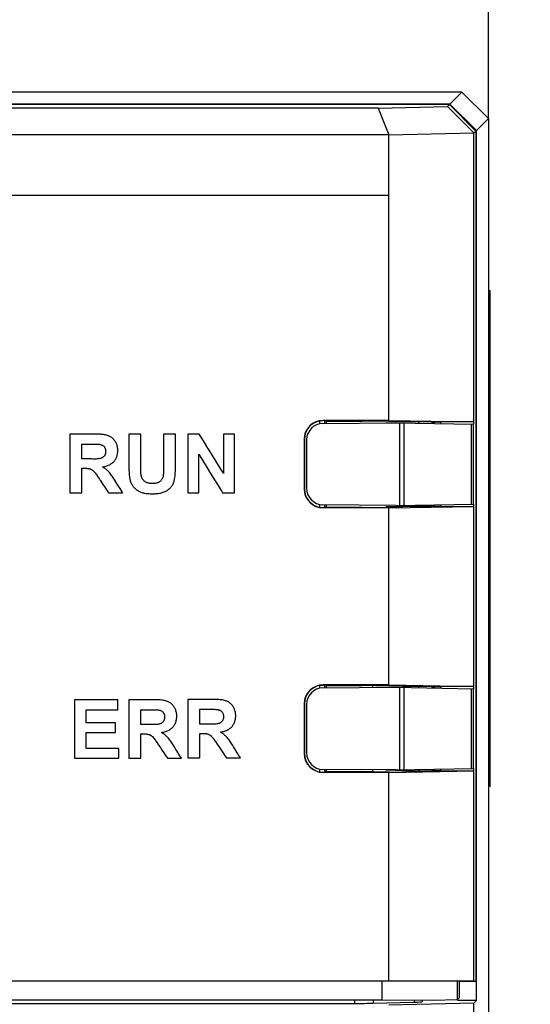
# Model space of a CAD drawing. Header units: millimetres. Extents: x 1898 to 2650, y -151 to 500.
# Tile 22 of 29: x 2263 to 2278, y 129 to 158. Entities that reach past the tile are written whole.
import ezdxf

# ---------------------------------------------------------------- set-up
doc = ezdxf.new("R2010")
doc.units = ezdxf.units.MM
doc.header["$LTSCALE"] = 23.1
doc.header["$PDMODE"] = 3
doc.header["$PDSIZE"] = 0.31
doc.layers.get('0').update_dxf_attribs({"linetype": 'CONTINUOUS'})
doc.layers.get('Defpoints').update_dxf_attribs({"linetype": 'CONTINUOUS'})
doc.styles.get("Standard").update_dxf_attribs({"font": 'arial.ttf'})
doc.dimstyles.new('DIMSTYLE_2$0', dxfattribs={"dimtxt": 2.5, "dimasz": 3, "dimexe": 0.18, "dimexo": 0.0625, "dimgap": 0.09, "dimtad": 1, "dimdec": 0, "dimdsep": 46, "dimtxsty": 'Standard', "dimblk": '_FILLED', "dimcen": 0.09, "dimadec": 0, "dimazin": 0, "dimtp": 0.01, "dimtm": 0.01, "dimtfac": 1, "dimtdec": 0, "dimtofl": 0, "dimtmove": 0, "dimatfit": 3, "dimldrblk": '_FILLED', "dimfxl": 0, "dimtolj": 1, "dimarcsym": 0})

# ---------------------------------------------------------------- blocks, each defined once
blk = doc.blocks.new('_FILLED')
at = {"color": 0, "linetype": 'ByBlock'}
blk.add_solid([(0, 0), (-1, 0.2), (-1, -0.2)], dxfattribs=at)
blk = doc.blocks.new('*D7')
at = {"color": 0, "linetype": 'Continuous', "lineweight": -2}
for p, q in [((2272.691, 168.79), (2306.055, 168.79)), ((2303.555, 163.79), (2303.555, -21.21)), ((2256.377, -26.21), (2306.055, -26.21))]:
    blk.add_line(p, q, dxfattribs=at)
at = {"layer": 'Defpoints', "color": 0, "linetype": 'Continuous'}
for p in [(2271.691, 168.79), (2255.377, -26.21), (2303.555, -26.21)]:
    blk.add_point(p, dxfattribs=at)
at = {"color": 0, "linetype": 'Continuous', "lineweight": -2, "xscale": 5, "yscale": 5, "zscale": 5}
for p, rotation in [((2303.555, 168.79), 90), ((2303.555, -26.21), 270)]:
    blk.add_blockref('_FILLED', p, dxfattribs=dict(at, rotation=rotation))
at = {"color": 0, "linetype": 'Continuous', "insert": (2297.388, 71.29), "char_height": 7.5, "attachment_point": 5, "rotation": 90}
blk.add_mtext('\\A1;195(7.68)', dxfattribs=at)

msp = doc.modelspace()

# ---------------------------------------------------------------- linework, layer by layer
for p, q in [((2276.691, 155.49), (2276.691, 163.79)), ((2275.892, 156.29), (2235.491, 156.29)), ((2275.528, 155.926), (2275.892, 156.29)), ((2275.892, 156.29), (2276.691, 155.49)), ((2275.528, 155.926), (2235.855, 155.926)), ((2275.512, 155.911), (2235.871, 155.911)), ((2273.356, 155.8), (2238.027, 155.8)), ((2273.356, 155.8), (2275.455, 155.854)), ((2273.356, 155.8), (2273.681, 154.994)), ((2275.455, 155.854), (2275.512, 155.911)), ((2276.246, 155.06), (2275.455, 155.854)), ((2275.512, 155.911), (2276.312, 155.111)), ((2275.528, 155.926), (2276.327, 155.127)), ((2276.327, 155.127), (2276.691, 155.49)), ((2276.327, 128.824), (2276.327, 155.127)), ((2273.681, 155), (2237.702, 155)), ((2273.681, 154.994), (2237.702, 154.994)), ((2273.681, 154.994), (2276.246, 155.06)), ((2273.681, 146.363), (2273.681, 155)), ((2273.681, 153.176), (2273.681, 154.994)), ((2276.246, 155.045), (2276.312, 155.111)), ((2276.246, 146.249), (2276.246, 155.045)), ((2276.312, 155.111), (2276.312, 129.408)), ((2237.702, 153.176), (2273.681, 153.176)), ((2276.691, 150.29), (2276.741, 150.29)), ((2276.741, 135.29), (2276.741, 150.29)), ((2271.597, 146.347), (2271.691, 146.354)), ((2271.597, 146.262), (2271.597, 146.347)), ((2271.687, 146.271), (2273.891, 146.29)), ((2271.691, 146.354), (2271.691, 146.363)), ((2273.681, 146.363), (2271.691, 146.363)), ((2271.746, 146.271), (2271.746, 146.352)), ((2271.783, 146.34), (2271.746, 146.352)), ((2271.783, 146.34), (2271.783, 146.272)), ((2271.783, 146.34), (2272.858, 146.34)), ((2272.858, 146.34), (2273.584, 146.353)), ((2273.584, 146.328), (2274.097, 146.319)), ((2273.681, 146.363), (2276.246, 146.319)), ((2273.891, 146.29), (2276.226, 146.249)), ((2274.005, 146.288), (2274.005, 143.792)), ((2275.046, 146.319), (2274.097, 146.319)), ((2274.134, 146.286), (2274.134, 143.794)), ((2274.576, 146.319), (2274.576, 146.278)), ((2274.976, 146.319), (2274.976, 146.271)), ((2275.027, 146.27), (2275.027, 146.319)), ((2275.051, 146.316), (2275.046, 146.319)), ((2275.051, 146.316), (2275.246, 146.319)), ((2275.051, 146.316), (2275.051, 146.27)), ((2275.246, 146.319), (2275.246, 146.267)), ((2276.246, 146.319), (2275.246, 146.319)), ((2276.166, 146.251), (2276.166, 143.83)), ((2276.226, 146.249), (2276.226, 143.831)), ((2264.034, 145.944), (2264.034, 144.175)), ((2264.828, 145.944), (2264.034, 145.944)), ((2264.87, 145.943), (2264.828, 145.944)), ((2264.912, 145.942), (2264.87, 145.943)), ((2264.954, 145.941), (2264.912, 145.942)), ((2264.975, 145.939), (2264.954, 145.941)), ((2265.014, 145.936), (2264.975, 145.939)), ((2265.05, 145.932), (2265.014, 145.936)), ((2265.083, 145.926), (2265.05, 145.932)), ((2265.114, 145.92), (2265.083, 145.926)), ((2265.144, 145.913), (2265.114, 145.92)), ((2265.172, 145.905), (2265.144, 145.913)), ((2265.198, 145.896), (2265.172, 145.905)), ((2265.219, 145.887), (2265.198, 145.896)), ((2265.818, 145.944), (2265.818, 144.999)), ((2266.176, 145.944), (2265.818, 145.944)), ((2266.176, 144.985), (2266.176, 145.944)), ((2266.865, 145.944), (2266.865, 144.905)), ((2267.223, 145.944), (2266.865, 145.944)), ((2267.223, 145.04), (2267.223, 145.944)), ((2267.601, 145.944), (2267.601, 144.175)), ((2267.947, 145.944), (2267.601, 145.944)), ((2268.023, 145.82), (2267.947, 145.944)), ((2268.675, 145.944), (2268.675, 144.759)), ((2269.006, 145.944), (2268.675, 145.944)), ((2269.006, 144.175), (2269.006, 145.944)), ((2264.392, 145.195), (2264.392, 145.645)), ((2264.392, 145.645), (2264.663, 145.645)), ((2264.663, 145.645), (2264.697, 145.645)), ((2264.697, 145.645), (2264.749, 145.646)), ((2264.749, 145.646), (2264.775, 145.646)), ((2264.775, 145.646), (2264.802, 145.646)), ((2264.802, 145.646), (2264.828, 145.646)), ((2264.828, 145.646), (2264.854, 145.645)), ((2264.854, 145.645), (2264.88, 145.644)), ((2264.88, 145.644), (2264.906, 145.642)), ((2264.906, 145.642), (2264.932, 145.639)), ((2264.932, 145.639), (2264.947, 145.636)), ((2264.947, 145.636), (2264.962, 145.632)), ((2264.962, 145.632), (2264.977, 145.627)), ((2264.977, 145.627), (2264.991, 145.622)), ((2264.991, 145.622), (2265.005, 145.615)), ((2265.005, 145.615), (2265.019, 145.608)), ((2265.019, 145.608), (2265.032, 145.599)), ((2265.032, 145.599), (2265.044, 145.59)), ((2265.239, 145.878), (2265.219, 145.887)), ((2265.26, 145.867), (2265.239, 145.878)), ((2265.28, 145.854), (2265.26, 145.867)), ((2265.299, 145.84), (2265.28, 145.854)), ((2265.318, 145.825), (2265.299, 145.84)), ((2265.337, 145.808), (2265.318, 145.825)), ((2265.354, 145.791), (2265.337, 145.808)), ((2265.36, 145.784), (2265.354, 145.791)), ((2265.376, 145.766), (2265.36, 145.784)), ((2265.391, 145.746), (2265.376, 145.766)), ((2265.404, 145.727), (2265.391, 145.746)), ((2265.417, 145.705), (2265.404, 145.727)), ((2265.428, 145.683), (2265.417, 145.705)), ((2265.439, 145.66), (2265.428, 145.683)), ((2265.449, 145.635), (2265.439, 145.66)), ((2265.457, 145.61), (2265.449, 145.635)), ((2265.465, 145.583), (2265.457, 145.61)), ((2268.105, 145.688), (2268.023, 145.82)), ((2268.204, 145.526), (2268.105, 145.688)), ((2271.119, 145.79), (2271.119, 144.29)), ((2271.119, 145.79), (2271.127, 145.79)), ((2271.127, 145.79), (2271.127, 144.29)), ((2271.191, 145.771), (2271.191, 144.309)), ((2265.044, 145.59), (2265.056, 145.58)), ((2265.056, 145.58), (2265.066, 145.569)), ((2265.066, 145.569), (2265.075, 145.557)), ((2265.075, 145.557), (2265.083, 145.544)), ((2265.085, 145.304), (2265.077, 145.292)), ((2265.083, 145.544), (2265.091, 145.531)), ((2265.091, 145.316), (2265.085, 145.304)), ((2265.091, 145.531), (2265.097, 145.517)), ((2265.097, 145.329), (2265.091, 145.316)), ((2265.097, 145.517), (2265.102, 145.502)), ((2265.101, 145.342), (2265.097, 145.329)), ((2265.105, 145.355), (2265.101, 145.342)), ((2265.102, 145.502), (2265.106, 145.487)), ((2265.108, 145.369), (2265.105, 145.355)), ((2265.106, 145.487), (2265.109, 145.471)), ((2265.111, 145.383), (2265.108, 145.369)), ((2265.109, 145.471), (2265.112, 145.456)), ((2265.112, 145.397), (2265.111, 145.383)), ((2265.112, 145.456), (2265.113, 145.44)), ((2265.113, 145.411), (2265.112, 145.397)), ((2265.113, 145.44), (2265.113, 145.425)), ((2265.113, 145.425), (2265.113, 145.411)), ((2265.458, 145.291), (2265.466, 145.318)), ((2265.471, 145.557), (2265.465, 145.583)), ((2265.466, 145.318), (2265.471, 145.345)), ((2265.475, 145.529), (2265.471, 145.557)), ((2265.471, 145.345), (2265.476, 145.372)), ((2265.479, 145.502), (2265.475, 145.529)), ((2265.476, 145.372), (2265.479, 145.399)), ((2265.481, 145.475), (2265.479, 145.502)), ((2265.479, 145.399), (2265.481, 145.421)), ((2265.481, 145.448), (2265.481, 145.475)), ((2265.481, 145.421), (2265.481, 145.448)), ((2267.932, 144.175), (2267.932, 145.338)), ((2267.932, 145.338), (2268.184, 144.929)), ((2268.311, 145.351), (2268.204, 145.526)), ((2268.6, 144.882), (2268.311, 145.351)), ((2264.657, 145.195), (2264.392, 145.195)), ((2264.689, 145.195), (2264.657, 145.195)), ((2264.721, 145.194), (2264.689, 145.195)), ((2264.754, 145.194), (2264.721, 145.194)), ((2264.787, 145.193), (2264.754, 145.194)), ((2264.819, 145.193), (2264.787, 145.193)), ((2264.823, 145.194), (2264.819, 145.193)), ((2264.854, 145.195), (2264.823, 145.194)), ((2264.883, 145.197), (2264.854, 145.195)), ((2264.909, 145.201), (2264.883, 145.197)), ((2264.933, 145.205), (2264.909, 145.201)), ((2264.956, 145.211), (2264.933, 145.205)), ((2264.977, 145.217), (2264.956, 145.211)), ((2264.989, 145.222), (2264.977, 145.217)), ((2265.001, 145.227), (2264.989, 145.222)), ((2265.012, 145.233), (2265.001, 145.227)), ((2265.023, 145.239), (2265.012, 145.233)), ((2265.033, 145.247), (2265.023, 145.239)), ((2265.043, 145.255), (2265.033, 145.247)), ((2265.053, 145.263), (2265.043, 145.255)), ((2265.062, 145.272), (2265.053, 145.263)), ((2265.07, 145.282), (2265.062, 145.272)), ((2265.077, 145.292), (2265.07, 145.282)), ((2265.175, 144.996), (2265.202, 145.007)), ((2265.202, 145.007), (2265.227, 145.018)), ((2265.227, 145.018), (2265.251, 145.031)), ((2265.251, 145.031), (2265.274, 145.044)), ((2265.274, 145.044), (2265.295, 145.058)), ((2265.295, 145.058), (2265.315, 145.072)), ((2265.315, 145.072), (2265.333, 145.087)), ((2265.333, 145.087), (2265.35, 145.103)), ((2265.35, 145.103), (2265.365, 145.119)), ((2265.365, 145.119), (2265.38, 145.136)), ((2265.38, 145.136), (2265.393, 145.155)), ((2265.393, 145.155), (2265.407, 145.175)), ((2265.407, 145.175), (2265.419, 145.196)), ((2265.419, 145.196), (2265.43, 145.218)), ((2265.43, 145.218), (2265.441, 145.242)), ((2265.441, 145.242), (2265.45, 145.266)), ((2265.45, 145.266), (2265.458, 145.291)), ((2265.818, 144.999), (2265.818, 144.935)), ((2267.223, 144.969), (2267.223, 145.04)), ((2264.392, 144.175), (2264.392, 144.914)), ((2264.392, 144.914), (2264.483, 144.914)), ((2264.483, 144.914), (2264.501, 144.914)), ((2264.501, 144.914), (2264.52, 144.913)), ((2264.52, 144.913), (2264.538, 144.913)), ((2264.538, 144.913), (2264.556, 144.911)), ((2264.556, 144.911), (2264.575, 144.91)), ((2264.575, 144.91), (2264.593, 144.907)), ((2264.593, 144.907), (2264.611, 144.904)), ((2264.611, 144.904), (2264.628, 144.899)), ((2264.628, 144.899), (2264.645, 144.894)), ((2264.645, 144.894), (2264.658, 144.889)), ((2264.658, 144.889), (2264.669, 144.884)), ((2264.669, 144.884), (2264.681, 144.878)), ((2264.681, 144.878), (2264.692, 144.871)), ((2264.692, 144.871), (2264.703, 144.864)), ((2264.703, 144.864), (2264.714, 144.856)), ((2264.714, 144.856), (2264.724, 144.848)), ((2264.724, 144.848), (2264.734, 144.839)), ((2264.734, 144.839), (2264.744, 144.83)), ((2264.744, 144.83), (2264.753, 144.821)), ((2264.753, 144.821), (2264.775, 144.797)), ((2264.775, 144.797), (2264.795, 144.773)), ((2264.795, 144.773), (2264.815, 144.747)), ((2264.815, 144.747), (2264.834, 144.722)), ((2264.834, 144.722), (2264.853, 144.695)), ((2265.016, 144.956), (2265.02, 144.956)), ((2265.037, 144.943), (2265.016, 144.956)), ((2265.02, 144.956), (2265.053, 144.962)), ((2265.058, 144.93), (2265.037, 144.943)), ((2265.053, 144.962), (2265.085, 144.969)), ((2265.078, 144.917), (2265.058, 144.93)), ((2265.098, 144.903), (2265.078, 144.917)), ((2265.085, 144.969), (2265.116, 144.977)), ((2265.117, 144.889), (2265.098, 144.903)), ((2265.116, 144.977), (2265.146, 144.986)), ((2265.136, 144.874), (2265.117, 144.889)), ((2265.154, 144.858), (2265.136, 144.874)), ((2265.146, 144.986), (2265.175, 144.996)), ((2265.173, 144.842), (2265.154, 144.858)), ((2265.19, 144.825), (2265.173, 144.842)), ((2265.206, 144.808), (2265.19, 144.825)), ((2265.229, 144.782), (2265.206, 144.808)), ((2265.252, 144.755), (2265.229, 144.782)), ((2265.273, 144.728), (2265.252, 144.755)), ((2265.294, 144.699), (2265.273, 144.728)), ((2265.818, 144.935), (2265.818, 144.89)), ((2265.818, 144.89), (2265.819, 144.845)), ((2265.819, 144.845), (2265.821, 144.8)), ((2265.821, 144.8), (2265.824, 144.754)), ((2265.824, 144.754), (2265.827, 144.709)), ((2265.827, 144.709), (2265.832, 144.666)), ((2266.175, 144.926), (2266.176, 144.956)), ((2266.175, 144.896), (2266.175, 144.926)), ((2266.175, 144.867), (2266.175, 144.896)), ((2266.175, 144.837), (2266.175, 144.867)), ((2266.176, 144.807), (2266.175, 144.837)), ((2266.176, 144.956), (2266.176, 144.985)), ((2266.178, 144.778), (2266.176, 144.807)), ((2266.18, 144.748), (2266.178, 144.778)), ((2266.184, 144.719), (2266.18, 144.748)), ((2266.189, 144.69), (2266.184, 144.719)), ((2266.857, 144.724), (2266.854, 144.694)), ((2266.86, 144.754), (2266.857, 144.724)), ((2266.862, 144.784), (2266.86, 144.754)), ((2266.863, 144.814), (2266.862, 144.784)), ((2266.864, 144.844), (2266.863, 144.814)), ((2266.865, 144.874), (2266.864, 144.844)), ((2266.865, 144.905), (2266.865, 144.874)), ((2267.212, 144.675), (2267.216, 144.717)), ((2267.216, 144.717), (2267.218, 144.742)), ((2267.218, 144.742), (2267.22, 144.787)), ((2267.22, 144.787), (2267.222, 144.833)), ((2267.222, 144.833), (2267.223, 144.878)), ((2267.223, 144.923), (2267.223, 144.969)), ((2267.223, 144.878), (2267.223, 144.923)), ((2268.184, 144.929), (2268.29, 144.757)), ((2268.29, 144.757), (2268.494, 144.426)), ((2268.655, 144.792), (2268.6, 144.882)), ((2268.675, 144.759), (2268.655, 144.792)), ((2264.853, 144.695), (2264.871, 144.669)), ((2264.871, 144.669), (2264.889, 144.642)), ((2264.889, 144.642), (2264.906, 144.615)), ((2264.906, 144.615), (2264.924, 144.588)), ((2264.924, 144.588), (2264.942, 144.561)), ((2264.942, 144.561), (2264.949, 144.551)), ((2264.949, 144.551), (2264.969, 144.521)), ((2264.969, 144.521), (2264.997, 144.478)), ((2264.997, 144.478), (2265.032, 144.426)), ((2265.032, 144.426), (2265.07, 144.368)), ((2265.314, 144.67), (2265.294, 144.699)), ((2265.333, 144.641), (2265.314, 144.67)), ((2265.353, 144.611), (2265.333, 144.641)), ((2265.371, 144.581), (2265.353, 144.611)), ((2265.39, 144.551), (2265.371, 144.581)), ((2265.408, 144.521), (2265.39, 144.551)), ((2265.415, 144.511), (2265.408, 144.521)), ((2265.485, 144.399), (2265.415, 144.511)), ((2265.832, 144.666), (2265.838, 144.626)), ((2265.838, 144.626), (2265.845, 144.587)), ((2265.845, 144.587), (2265.853, 144.55)), ((2265.853, 144.55), (2265.858, 144.529)), ((2265.858, 144.529), (2265.865, 144.508)), ((2265.865, 144.508), (2265.873, 144.487)), ((2265.873, 144.487), (2265.882, 144.467)), ((2265.882, 144.467), (2265.891, 144.447)), ((2265.891, 144.447), (2265.902, 144.427)), ((2265.902, 144.427), (2265.913, 144.408)), ((2265.913, 144.408), (2265.926, 144.39)), ((2266.194, 144.671), (2266.189, 144.69)), ((2266.2, 144.651), (2266.194, 144.671)), ((2266.207, 144.632), (2266.2, 144.651)), ((2266.216, 144.613), (2266.207, 144.632)), ((2266.22, 144.606), (2266.216, 144.613)), ((2266.231, 144.588), (2266.22, 144.606)), ((2266.243, 144.571), (2266.231, 144.588)), ((2266.255, 144.555), (2266.243, 144.571)), ((2266.268, 144.541), (2266.255, 144.555)), ((2266.282, 144.527), (2266.268, 144.541)), ((2266.297, 144.515), (2266.282, 144.527)), ((2266.311, 144.505), (2266.297, 144.515)), ((2266.328, 144.495), (2266.311, 144.505)), ((2266.345, 144.486), (2266.328, 144.495)), ((2266.364, 144.478), (2266.345, 144.486)), ((2266.384, 144.471), (2266.364, 144.478)), ((2266.405, 144.465), (2266.384, 144.471)), ((2266.428, 144.459), (2266.405, 144.465)), ((2266.452, 144.455), (2266.428, 144.459)), ((2266.477, 144.452), (2266.452, 144.455)), ((2266.502, 144.45), (2266.477, 144.452)), ((2266.526, 144.45), (2266.502, 144.45)), ((2266.53, 144.45), (2266.526, 144.45)), ((2266.554, 144.45), (2266.53, 144.45)), ((2266.578, 144.451), (2266.554, 144.45)), ((2266.603, 144.454), (2266.578, 144.451)), ((2266.612, 144.455), (2266.603, 144.454)), ((2266.635, 144.459), (2266.612, 144.455)), ((2266.657, 144.464), (2266.635, 144.459)), ((2266.677, 144.47), (2266.657, 144.464)), ((2266.696, 144.476), (2266.677, 144.47)), ((2266.713, 144.484), (2266.696, 144.476)), ((2266.729, 144.492), (2266.713, 144.484)), ((2266.744, 144.502), (2266.729, 144.492)), ((2266.757, 144.512), (2266.744, 144.502)), ((2266.771, 144.523), (2266.757, 144.512)), ((2266.784, 144.536), (2266.771, 144.523)), ((2266.796, 144.55), (2266.784, 144.536)), ((2266.807, 144.565), (2266.796, 144.55)), ((2266.817, 144.58), (2266.807, 144.565)), ((2266.826, 144.596), (2266.817, 144.58)), ((2266.834, 144.613), (2266.826, 144.596)), ((2266.841, 144.631), (2266.834, 144.614)), ((2266.834, 144.614), (2266.834, 144.613)), ((2266.846, 144.648), (2266.841, 144.631)), ((2266.849, 144.664), (2266.846, 144.648)), ((2266.854, 144.694), (2266.849, 144.664)), ((2267.131, 144.402), (2267.143, 144.423)), ((2267.143, 144.423), (2267.154, 144.446)), ((2267.154, 144.446), (2267.164, 144.469)), ((2267.164, 144.469), (2267.173, 144.492)), ((2267.173, 144.492), (2267.181, 144.516)), ((2267.181, 144.516), (2267.188, 144.54)), ((2267.188, 144.54), (2267.194, 144.564)), ((2267.194, 144.564), (2267.201, 144.599)), ((2267.201, 144.599), (2267.207, 144.636)), ((2267.207, 144.636), (2267.212, 144.675)), ((2268.494, 144.426), (2268.574, 144.296)), ((2264.034, 144.175), (2264.392, 144.175)), ((2265.07, 144.368), (2265.108, 144.311)), ((2265.108, 144.311), (2265.143, 144.259)), ((2265.143, 144.259), (2265.198, 144.175)), ((2265.198, 144.175), (2265.625, 144.175)), ((2265.549, 144.297), (2265.485, 144.399)), ((2265.619, 144.185), (2265.549, 144.297)), ((2265.625, 144.175), (2265.619, 144.185)), ((2265.926, 144.39), (2265.939, 144.371)), ((2265.939, 144.371), (2265.952, 144.354)), ((2265.952, 144.354), (2265.968, 144.336)), ((2265.968, 144.336), (2265.985, 144.318)), ((2265.985, 144.318), (2266.004, 144.3)), ((2266.004, 144.3), (2266.006, 144.299)), ((2266.006, 144.299), (2266.026, 144.282)), ((2266.026, 144.282), (2266.046, 144.266)), ((2266.046, 144.266), (2266.068, 144.251)), ((2266.068, 144.251), (2266.09, 144.238)), ((2266.09, 144.238), (2266.112, 144.225)), ((2266.112, 144.225), (2266.135, 144.213)), ((2266.135, 144.213), (2266.158, 144.202)), ((2266.158, 144.202), (2266.182, 144.192)), ((2266.182, 144.192), (2266.208, 144.183)), ((2266.208, 144.183), (2266.234, 144.174)), ((2266.234, 144.174), (2266.263, 144.167)), ((2266.263, 144.167), (2266.293, 144.161)), ((2266.293, 144.161), (2266.325, 144.155)), ((2266.325, 144.155), (2266.359, 144.151)), ((2266.359, 144.151), (2266.396, 144.148)), ((2266.396, 144.148), (2266.424, 144.146)), ((2266.424, 144.146), (2266.463, 144.144)), ((2266.463, 144.144), (2266.502, 144.144)), ((2266.502, 144.144), (2266.541, 144.143)), ((2266.541, 144.143), (2266.566, 144.144)), ((2266.566, 144.144), (2266.601, 144.144)), ((2266.601, 144.144), (2266.635, 144.146)), ((2266.635, 144.146), (2266.67, 144.149)), ((2266.67, 144.149), (2266.704, 144.153)), ((2266.704, 144.153), (2266.738, 144.158)), ((2266.738, 144.158), (2266.77, 144.164)), ((2266.77, 144.164), (2266.799, 144.171)), ((2266.799, 144.171), (2266.828, 144.178)), ((2266.828, 144.178), (2266.855, 144.187)), ((2266.855, 144.187), (2266.88, 144.197)), ((2266.88, 144.197), (2266.883, 144.198)), ((2266.883, 144.198), (2266.906, 144.208)), ((2266.906, 144.208), (2266.929, 144.22)), ((2266.929, 144.22), (2266.951, 144.232)), ((2266.951, 144.232), (2266.973, 144.245)), ((2266.973, 144.245), (2266.995, 144.259)), ((2266.995, 144.259), (2267.015, 144.274)), ((2267.015, 144.274), (2267.035, 144.29)), ((2267.035, 144.29), (2267.054, 144.306)), ((2267.054, 144.306), (2267.071, 144.324)), ((2267.071, 144.324), (2267.087, 144.341)), ((2267.087, 144.341), (2267.102, 144.36)), ((2267.102, 144.36), (2267.117, 144.381)), ((2267.117, 144.381), (2267.131, 144.402)), ((2267.601, 144.175), (2267.932, 144.175)), ((2268.574, 144.296), (2268.628, 144.208)), ((2268.628, 144.208), (2268.648, 144.175)), ((2268.648, 144.175), (2269.006, 144.175)), ((2271.119, 144.29), (2271.127, 144.29)), ((2271.597, 143.734), (2271.597, 143.819)), ((2273.891, 143.79), (2271.687, 143.809)), ((2271.746, 143.728), (2271.746, 143.809)), ((2271.783, 143.809), (2271.783, 143.74)), ((2273.891, 143.79), (2276.226, 143.831)), ((2274.976, 143.809), (2274.976, 143.761)), ((2275.027, 143.761), (2275.027, 143.81)), ((2275.051, 143.81), (2275.051, 143.765)), ((2275.246, 143.814), (2275.246, 143.761)), ((2276.246, 138.249), (2276.246, 143.831)), ((2271.691, 143.718), (2271.691, 143.726)), ((2273.681, 143.718), (2271.691, 143.718)), ((2271.783, 143.74), (2271.746, 143.728)), ((2271.783, 143.74), (2272.858, 143.74)), ((2272.858, 143.74), (2273.584, 143.728)), ((2273.584, 143.753), (2274.097, 143.761)), ((2273.681, 143.718), (2276.246, 143.761)), ((2273.681, 138.363), (2273.681, 143.718)), ((2275.046, 143.761), (2274.097, 143.761)), ((2274.576, 143.802), (2274.576, 143.761)), ((2275.051, 143.765), (2275.046, 143.761)), ((2275.246, 143.761), (2275.051, 143.765)), ((2275.246, 143.761), (2276.246, 143.761)), ((2271.597, 138.347), (2271.691, 138.354)), ((2271.597, 138.262), (2271.597, 138.347)), ((2271.687, 138.271), (2273.891, 138.29)), ((2271.691, 138.354), (2271.691, 138.363)), ((2273.681, 138.363), (2271.691, 138.363)), ((2271.746, 138.271), (2271.746, 138.352)), ((2271.783, 138.34), (2271.746, 138.352)), ((2271.783, 138.34), (2271.783, 138.272)), ((2271.783, 138.34), (2272.858, 138.34)), ((2274.097, 138.319), (2272.858, 138.34)), ((2273.191, 138.284), (2273.191, 138.335)), ((2273.681, 138.363), (2276.246, 138.319)), ((2273.891, 138.29), (2276.226, 138.249)), ((2274.005, 138.288), (2274.005, 135.792)), ((2275.046, 138.319), (2274.097, 138.319)), ((2274.134, 138.286), (2274.134, 135.794)), ((2274.576, 138.319), (2274.576, 138.278)), ((2274.976, 138.319), (2274.976, 138.271)), ((2275.027, 138.27), (2275.027, 138.319)), ((2275.051, 138.316), (2275.046, 138.319)), ((2275.051, 138.316), (2275.246, 138.319)), ((2275.051, 138.316), (2275.051, 138.27)), ((2275.246, 138.319), (2275.246, 138.267)), ((2276.246, 138.319), (2275.246, 138.319)), ((2276.166, 138.251), (2276.166, 135.83)), ((2276.226, 138.249), (2276.226, 135.831)), ((2264.171, 137.911), (2264.171, 136.143)), ((2265.479, 137.911), (2264.171, 137.911)), ((2265.479, 137.612), (2265.479, 137.911)), ((2265.818, 137.911), (2265.818, 136.143)), ((2266.57, 137.911), (2265.818, 137.911)), ((2266.611, 137.911), (2266.57, 137.911)), ((2266.653, 137.911), (2266.611, 137.911)), ((2266.695, 137.91), (2266.653, 137.911)), ((2266.737, 137.908), (2266.695, 137.91)), ((2266.759, 137.907), (2266.737, 137.908)), ((2266.798, 137.904), (2266.759, 137.907)), ((2266.833, 137.899), (2266.798, 137.904)), ((2266.867, 137.894), (2266.833, 137.899)), ((2266.898, 137.888), (2266.867, 137.894)), ((2266.927, 137.881), (2266.898, 137.888)), ((2266.955, 137.873), (2266.927, 137.881)), ((2266.982, 137.863), (2266.955, 137.873)), ((2267.002, 137.855), (2266.982, 137.863)), ((2267.023, 137.845), (2267.002, 137.855)), ((2267.601, 137.924), (2267.601, 136.156)), ((2268.353, 137.924), (2267.601, 137.924)), ((2268.395, 137.924), (2268.353, 137.924)), ((2268.436, 137.923), (2268.395, 137.924)), ((2268.478, 137.922), (2268.436, 137.923)), ((2268.52, 137.921), (2268.478, 137.922)), ((2268.542, 137.919), (2268.52, 137.921)), ((2268.581, 137.916), (2268.542, 137.919)), ((2268.617, 137.912), (2268.581, 137.916)), ((2268.65, 137.907), (2268.617, 137.912)), ((2268.681, 137.9), (2268.65, 137.907)), ((2268.71, 137.893), (2268.681, 137.9)), ((2268.738, 137.885), (2268.71, 137.893)), ((2268.765, 137.876), (2268.738, 137.885)), ((2268.785, 137.868), (2268.765, 137.876)), ((2268.806, 137.858), (2268.785, 137.868)), ((2268.826, 137.847), (2268.806, 137.858)), ((2264.529, 137.22), (2264.529, 137.612)), ((2264.529, 137.612), (2265.479, 137.612)), ((2266.176, 137.163), (2266.176, 137.612)), ((2266.176, 137.612), (2266.447, 137.612)), ((2266.447, 137.612), (2266.481, 137.613)), ((2266.481, 137.613), (2266.533, 137.613)), ((2266.533, 137.613), (2266.559, 137.614)), ((2266.559, 137.614), (2266.585, 137.614)), ((2266.585, 137.614), (2266.611, 137.614)), ((2266.611, 137.614), (2266.637, 137.613)), ((2266.637, 137.613), (2266.663, 137.612)), ((2266.663, 137.612), (2266.689, 137.609)), ((2266.689, 137.609), (2266.715, 137.606)), ((2266.715, 137.606), (2266.73, 137.603)), ((2266.73, 137.603), (2266.745, 137.6)), ((2266.745, 137.6), (2266.76, 137.595)), ((2266.76, 137.595), (2266.774, 137.589)), ((2266.774, 137.589), (2266.788, 137.583)), ((2266.788, 137.583), (2266.802, 137.575)), ((2266.802, 137.575), (2266.815, 137.567)), ((2266.815, 137.567), (2266.827, 137.558)), ((2266.827, 137.558), (2266.839, 137.548)), ((2267.043, 137.834), (2267.023, 137.845)), ((2267.063, 137.822), (2267.043, 137.834)), ((2267.082, 137.808), (2267.063, 137.822)), ((2267.102, 137.792), (2267.082, 137.808)), ((2267.12, 137.776), (2267.102, 137.792)), ((2267.137, 137.758), (2267.12, 137.776)), ((2267.143, 137.752), (2267.137, 137.758)), ((2267.159, 137.733), (2267.143, 137.752)), ((2267.174, 137.714), (2267.159, 137.733)), ((2267.187, 137.694), (2267.174, 137.714)), ((2267.2, 137.673), (2267.187, 137.694)), ((2267.212, 137.651), (2267.2, 137.673)), ((2267.222, 137.627), (2267.212, 137.651)), ((2267.232, 137.603), (2267.222, 137.627)), ((2267.24, 137.577), (2267.232, 137.603)), ((2267.248, 137.551), (2267.24, 137.577)), ((2267.959, 137.176), (2267.959, 137.625)), ((2267.959, 137.625), (2268.23, 137.625)), ((2268.23, 137.625), (2268.264, 137.625)), ((2268.264, 137.625), (2268.342, 137.626)), ((2268.342, 137.626), (2268.368, 137.626)), ((2268.368, 137.626), (2268.394, 137.626)), ((2268.394, 137.626), (2268.42, 137.625)), ((2268.42, 137.625), (2268.446, 137.624)), ((2268.446, 137.624), (2268.472, 137.622)), ((2268.472, 137.622), (2268.499, 137.619)), ((2268.499, 137.619), (2268.513, 137.616)), ((2268.513, 137.616), (2268.528, 137.612)), ((2268.528, 137.612), (2268.543, 137.607)), ((2268.543, 137.607), (2268.558, 137.602)), ((2268.558, 137.602), (2268.572, 137.595)), ((2268.572, 137.595), (2268.585, 137.588)), ((2268.585, 137.588), (2268.599, 137.58)), ((2268.599, 137.58), (2268.611, 137.57)), ((2268.611, 137.57), (2268.622, 137.56)), ((2268.622, 137.56), (2268.632, 137.55)), ((2268.846, 137.834), (2268.826, 137.847)), ((2268.866, 137.82), (2268.846, 137.834)), ((2268.885, 137.805), (2268.866, 137.82)), ((2268.903, 137.788), (2268.885, 137.805)), ((2268.921, 137.771), (2268.903, 137.788)), ((2268.927, 137.765), (2268.921, 137.771)), ((2268.943, 137.746), (2268.927, 137.765)), ((2268.957, 137.727), (2268.943, 137.746)), ((2268.971, 137.707), (2268.957, 137.727)), ((2268.983, 137.686), (2268.971, 137.707)), ((2268.995, 137.663), (2268.983, 137.686)), ((2269.006, 137.64), (2268.995, 137.663)), ((2269.015, 137.615), (2269.006, 137.64)), ((2269.024, 137.59), (2269.015, 137.615)), ((2269.031, 137.564), (2269.024, 137.59)), ((2269.037, 137.537), (2269.031, 137.564)), ((2271.119, 137.79), (2271.119, 136.29)), ((2271.119, 137.79), (2271.127, 137.79)), ((2271.127, 137.79), (2271.127, 136.29)), ((2271.191, 137.771), (2271.191, 136.309)), ((2266.839, 137.548), (2266.849, 137.537)), ((2266.849, 137.537), (2266.858, 137.525)), ((2266.861, 137.26), (2266.853, 137.25)), ((2266.858, 137.525), (2266.867, 137.512)), ((2266.868, 137.271), (2266.861, 137.26)), ((2266.867, 137.512), (2266.874, 137.498)), ((2266.874, 137.284), (2266.868, 137.271)), ((2266.874, 137.498), (2266.88, 137.484)), ((2266.88, 137.296), (2266.874, 137.284)), ((2266.88, 137.484), (2266.885, 137.469)), ((2266.885, 137.31), (2266.88, 137.296)), ((2266.885, 137.469), (2266.889, 137.454)), ((2266.888, 137.323), (2266.885, 137.31)), ((2266.891, 137.337), (2266.888, 137.323)), ((2266.889, 137.454), (2266.893, 137.439)), ((2266.894, 137.351), (2266.891, 137.337)), ((2266.893, 137.439), (2266.895, 137.423)), ((2266.896, 137.365), (2266.894, 137.351)), ((2266.895, 137.423), (2266.896, 137.408)), ((2266.896, 137.408), (2266.897, 137.393)), ((2266.897, 137.379), (2266.896, 137.365)), ((2266.897, 137.393), (2266.897, 137.379)), ((2267.233, 137.234), (2267.242, 137.259)), ((2267.242, 137.259), (2267.249, 137.285)), ((2267.254, 137.524), (2267.248, 137.551)), ((2267.249, 137.285), (2267.255, 137.312)), ((2267.259, 137.497), (2267.254, 137.524)), ((2267.255, 137.312), (2267.259, 137.339)), ((2267.262, 137.47), (2267.259, 137.497)), ((2267.259, 137.339), (2267.263, 137.367)), ((2267.264, 137.443), (2267.262, 137.47)), ((2267.263, 137.367), (2267.264, 137.389)), ((2267.265, 137.416), (2267.264, 137.443)), ((2267.264, 137.389), (2267.265, 137.416)), ((2268.637, 137.262), (2268.628, 137.252)), ((2268.632, 137.55), (2268.642, 137.538)), ((2268.644, 137.272), (2268.637, 137.262)), ((2268.642, 137.538), (2268.65, 137.525)), ((2268.651, 137.284), (2268.644, 137.272)), ((2268.65, 137.525), (2268.657, 137.511)), ((2268.658, 137.296), (2268.651, 137.284)), ((2268.657, 137.511), (2268.663, 137.497)), ((2268.663, 137.309), (2268.658, 137.296)), ((2268.663, 137.497), (2268.669, 137.482)), ((2268.668, 137.322), (2268.663, 137.309)), ((2268.672, 137.336), (2268.668, 137.322)), ((2268.669, 137.482), (2268.673, 137.467)), ((2268.675, 137.349), (2268.672, 137.336)), ((2268.673, 137.467), (2268.676, 137.451)), ((2268.677, 137.363), (2268.675, 137.349)), ((2268.676, 137.451), (2268.678, 137.436)), ((2268.679, 137.377), (2268.677, 137.363)), ((2268.678, 137.436), (2268.68, 137.42)), ((2268.68, 137.391), (2268.679, 137.377)), ((2268.68, 137.42), (2268.68, 137.405)), ((2268.68, 137.405), (2268.68, 137.391)), ((2269.017, 137.246), (2269.025, 137.272)), ((2269.025, 137.272), (2269.032, 137.298)), ((2269.032, 137.298), (2269.038, 137.325)), ((2269.042, 137.51), (2269.037, 137.537)), ((2269.038, 137.325), (2269.043, 137.352)), ((2269.045, 137.482), (2269.042, 137.51)), ((2269.043, 137.352), (2269.046, 137.379)), ((2269.047, 137.456), (2269.045, 137.482)), ((2269.046, 137.379), (2269.047, 137.401)), ((2269.048, 137.428), (2269.047, 137.456)), ((2269.047, 137.401), (2269.048, 137.428)), ((2265.413, 137.22), (2264.529, 137.22)), ((2265.413, 136.921), (2265.413, 137.22)), ((2266.44, 137.163), (2266.176, 137.163)), ((2266.472, 137.163), (2266.44, 137.163)), ((2266.537, 137.161), (2266.472, 137.163)), ((2266.57, 137.161), (2266.537, 137.161)), ((2266.602, 137.161), (2266.57, 137.161)), ((2266.606, 137.161), (2266.602, 137.161)), ((2266.638, 137.163), (2266.606, 137.161)), ((2266.666, 137.165), (2266.638, 137.163)), ((2266.692, 137.168), (2266.666, 137.165)), ((2266.717, 137.173), (2266.692, 137.168)), ((2266.739, 137.178), (2266.717, 137.173)), ((2266.761, 137.185), (2266.739, 137.178)), ((2266.772, 137.189), (2266.761, 137.185)), ((2266.784, 137.194), (2266.772, 137.189)), ((2266.795, 137.2), (2266.784, 137.194)), ((2266.806, 137.207), (2266.795, 137.2)), ((2266.817, 137.214), (2266.806, 137.207)), ((2266.827, 137.222), (2266.817, 137.214)), ((2266.836, 137.231), (2266.827, 137.222)), ((2266.845, 137.24), (2266.836, 137.231)), ((2266.853, 137.25), (2266.845, 137.24)), ((2266.929, 136.954), (2266.958, 136.963)), ((2266.958, 136.963), (2266.985, 136.974)), ((2266.985, 136.974), (2267.01, 136.986)), ((2267.01, 136.986), (2267.035, 136.999)), ((2267.035, 136.999), (2267.057, 137.012)), ((2267.057, 137.012), (2267.078, 137.026)), ((2267.078, 137.026), (2267.098, 137.04)), ((2267.098, 137.04), (2267.116, 137.055)), ((2267.116, 137.055), (2267.133, 137.071)), ((2267.133, 137.071), (2267.148, 137.087)), ((2267.148, 137.087), (2267.163, 137.104)), ((2267.163, 137.104), (2267.177, 137.123)), ((2267.177, 137.123), (2267.19, 137.142)), ((2267.19, 137.142), (2267.202, 137.163)), ((2267.202, 137.163), (2267.214, 137.186)), ((2267.214, 137.186), (2267.224, 137.209)), ((2267.224, 137.209), (2267.233, 137.234)), ((2268.223, 137.176), (2267.959, 137.176)), ((2268.256, 137.175), (2268.223, 137.176)), ((2268.321, 137.174), (2268.256, 137.175)), ((2268.353, 137.173), (2268.321, 137.174)), ((2268.386, 137.174), (2268.353, 137.173)), ((2268.389, 137.174), (2268.386, 137.174)), ((2268.421, 137.175), (2268.389, 137.174)), ((2268.45, 137.178), (2268.421, 137.175)), ((2268.476, 137.181), (2268.45, 137.178)), ((2268.5, 137.185), (2268.476, 137.181)), ((2268.522, 137.191), (2268.5, 137.185)), ((2268.544, 137.197), (2268.522, 137.191)), ((2268.556, 137.202), (2268.544, 137.197)), ((2268.567, 137.207), (2268.556, 137.202)), ((2268.579, 137.213), (2268.567, 137.207)), ((2268.589, 137.22), (2268.579, 137.213)), ((2268.6, 137.227), (2268.589, 137.22)), ((2268.61, 137.235), (2268.6, 137.227)), ((2268.62, 137.243), (2268.61, 137.235)), ((2268.628, 137.252), (2268.62, 137.243)), ((2268.683, 136.957), (2268.713, 136.966)), ((2268.713, 136.966), (2268.741, 136.976)), ((2268.741, 136.976), (2268.768, 136.987)), ((2268.768, 136.987), (2268.794, 136.999)), ((2268.794, 136.999), (2268.818, 137.011)), ((2268.818, 137.011), (2268.84, 137.024)), ((2268.84, 137.024), (2268.862, 137.038)), ((2268.862, 137.038), (2268.881, 137.052)), ((2268.881, 137.052), (2268.899, 137.068)), ((2268.899, 137.068), (2268.916, 137.083)), ((2268.916, 137.083), (2268.932, 137.099)), ((2268.932, 137.099), (2268.946, 137.117)), ((2268.946, 137.117), (2268.96, 137.135)), ((2268.96, 137.135), (2268.973, 137.155)), ((2268.973, 137.155), (2268.985, 137.176)), ((2268.985, 137.176), (2268.997, 137.198)), ((2268.997, 137.198), (2269.007, 137.222)), ((2269.007, 137.222), (2269.017, 137.246)), ((2264.529, 136.442), (2264.529, 136.921)), ((2264.529, 136.921), (2265.413, 136.921)), ((2266.176, 136.143), (2266.176, 136.882)), ((2266.176, 136.882), (2266.266, 136.882)), ((2266.266, 136.882), (2266.285, 136.881)), ((2266.285, 136.881), (2266.303, 136.881)), ((2266.303, 136.881), (2266.321, 136.88)), ((2266.321, 136.88), (2266.34, 136.879)), ((2266.34, 136.879), (2266.358, 136.877)), ((2266.358, 136.877), (2266.376, 136.875)), ((2266.376, 136.875), (2266.394, 136.871)), ((2266.394, 136.871), (2266.412, 136.867)), ((2266.412, 136.867), (2266.429, 136.862)), ((2266.429, 136.862), (2266.441, 136.857)), ((2266.441, 136.857), (2266.453, 136.852)), ((2266.453, 136.852), (2266.464, 136.846)), ((2266.464, 136.846), (2266.476, 136.839)), ((2266.476, 136.839), (2266.487, 136.832)), ((2266.487, 136.832), (2266.497, 136.824)), ((2266.497, 136.824), (2266.508, 136.815)), ((2266.508, 136.815), (2266.518, 136.807)), ((2266.518, 136.807), (2266.527, 136.798)), ((2266.527, 136.798), (2266.536, 136.788)), ((2266.536, 136.788), (2266.558, 136.765)), ((2266.558, 136.765), (2266.579, 136.74)), ((2266.579, 136.74), (2266.598, 136.715)), ((2266.598, 136.715), (2266.617, 136.689)), ((2266.617, 136.689), (2266.636, 136.663)), ((2266.636, 136.663), (2266.654, 136.637)), ((2266.8, 136.923), (2266.803, 136.924)), ((2266.82, 136.911), (2266.8, 136.923)), ((2266.803, 136.924), (2266.836, 136.93)), ((2266.841, 136.898), (2266.82, 136.911)), ((2266.836, 136.93), (2266.868, 136.936)), ((2266.861, 136.885), (2266.841, 136.898)), ((2266.881, 136.871), (2266.861, 136.885)), ((2266.868, 136.936), (2266.9, 136.944)), ((2266.9, 136.856), (2266.881, 136.871)), ((2266.9, 136.944), (2266.929, 136.954)), ((2266.919, 136.841), (2266.9, 136.856)), ((2266.938, 136.826), (2266.919, 136.841)), ((2266.956, 136.81), (2266.938, 136.826)), ((2266.973, 136.793), (2266.956, 136.81)), ((2266.99, 136.775), (2266.973, 136.793)), ((2267.012, 136.75), (2266.99, 136.775)), ((2267.035, 136.723), (2267.012, 136.75)), ((2267.056, 136.695), (2267.035, 136.723)), ((2267.077, 136.667), (2267.056, 136.695)), ((2267.097, 136.638), (2267.077, 136.667)), ((2267.959, 136.156), (2267.959, 136.894)), ((2267.959, 136.894), (2268.05, 136.894)), ((2268.05, 136.894), (2268.068, 136.894)), ((2268.068, 136.894), (2268.086, 136.894)), ((2268.086, 136.894), (2268.105, 136.893)), ((2268.105, 136.893), (2268.123, 136.892)), ((2268.123, 136.892), (2268.141, 136.89)), ((2268.141, 136.89), (2268.159, 136.887)), ((2268.159, 136.887), (2268.177, 136.884)), ((2268.177, 136.884), (2268.195, 136.88)), ((2268.195, 136.88), (2268.212, 136.874)), ((2268.212, 136.874), (2268.224, 136.87)), ((2268.224, 136.87), (2268.236, 136.864)), ((2268.236, 136.864), (2268.248, 136.858)), ((2268.248, 136.858), (2268.259, 136.851)), ((2268.259, 136.851), (2268.27, 136.844)), ((2268.27, 136.844), (2268.281, 136.836)), ((2268.281, 136.836), (2268.291, 136.828)), ((2268.291, 136.828), (2268.301, 136.819)), ((2268.301, 136.819), (2268.31, 136.81)), ((2268.31, 136.81), (2268.32, 136.801)), ((2268.32, 136.801), (2268.341, 136.777)), ((2268.341, 136.777), (2268.362, 136.753)), ((2268.362, 136.753), (2268.382, 136.728)), ((2268.382, 136.728), (2268.401, 136.702)), ((2268.401, 136.702), (2268.419, 136.676)), ((2268.419, 136.676), (2268.438, 136.649)), ((2268.583, 136.936), (2268.586, 136.936)), ((2268.604, 136.924), (2268.583, 136.936)), ((2268.586, 136.936), (2268.62, 136.942)), ((2268.624, 136.911), (2268.604, 136.924)), ((2268.62, 136.942), (2268.652, 136.949)), ((2268.644, 136.897), (2268.624, 136.911)), ((2268.664, 136.883), (2268.644, 136.897)), ((2268.652, 136.949), (2268.683, 136.957)), ((2268.684, 136.869), (2268.664, 136.883)), ((2268.703, 136.854), (2268.684, 136.869)), ((2268.721, 136.838), (2268.703, 136.854)), ((2268.739, 136.822), (2268.721, 136.838)), ((2268.756, 136.805), (2268.739, 136.822)), ((2268.773, 136.788), (2268.756, 136.805)), ((2268.796, 136.763), (2268.773, 136.788)), ((2268.818, 136.736), (2268.796, 136.763)), ((2268.84, 136.708), (2268.818, 136.736)), ((2268.86, 136.679), (2268.84, 136.708)), ((2268.881, 136.65), (2268.86, 136.679)), ((2265.514, 136.442), (2264.529, 136.442)), ((2265.514, 136.143), (2265.514, 136.442)), ((2266.654, 136.637), (2266.672, 136.61)), ((2266.672, 136.61), (2266.707, 136.556)), ((2266.707, 136.556), (2266.732, 136.518)), ((2266.732, 136.518), (2266.752, 136.489)), ((2266.752, 136.489), (2266.781, 136.446)), ((2266.781, 136.446), (2266.815, 136.393)), ((2266.815, 136.393), (2266.853, 136.336)), ((2267.117, 136.609), (2267.097, 136.638)), ((2267.136, 136.579), (2267.117, 136.609)), ((2267.155, 136.549), (2267.136, 136.579)), ((2267.173, 136.519), (2267.155, 136.549)), ((2267.192, 136.489), (2267.173, 136.519)), ((2267.198, 136.478), (2267.192, 136.489)), ((2267.239, 136.414), (2267.198, 136.478)), ((2267.268, 136.367), (2267.239, 136.414)), ((2267.332, 136.265), (2267.268, 136.367)), ((2268.438, 136.649), (2268.491, 136.568)), ((2268.491, 136.568), (2268.508, 136.542)), ((2268.508, 136.542), (2268.516, 136.531)), ((2268.516, 136.531), (2268.535, 136.501)), ((2268.535, 136.501), (2268.564, 136.458)), ((2268.564, 136.458), (2268.599, 136.406)), ((2268.599, 136.406), (2268.637, 136.349)), ((2268.9, 136.621), (2268.881, 136.65)), ((2268.919, 136.591), (2268.9, 136.621)), ((2268.938, 136.561), (2268.919, 136.591)), ((2268.957, 136.531), (2268.938, 136.561)), ((2268.982, 136.491), (2268.957, 136.531)), ((2269.022, 136.426), (2268.982, 136.491)), ((2269.052, 136.379), (2269.022, 136.426)), ((2269.115, 136.277), (2269.052, 136.379)), ((2264.171, 136.143), (2265.514, 136.143)), ((2265.818, 136.143), (2266.176, 136.143)), ((2266.853, 136.336), (2266.891, 136.279)), ((2266.891, 136.279), (2266.926, 136.227)), ((2266.926, 136.227), (2266.981, 136.143)), ((2266.981, 136.143), (2267.408, 136.143)), ((2267.361, 136.218), (2267.332, 136.265)), ((2267.386, 136.179), (2267.361, 136.218)), ((2267.408, 136.143), (2267.386, 136.179)), ((2267.601, 136.156), (2267.959, 136.156)), ((2268.637, 136.349), (2268.674, 136.292)), ((2268.674, 136.292), (2268.709, 136.239)), ((2268.709, 136.239), (2268.738, 136.196)), ((2268.738, 136.196), (2268.757, 136.166)), ((2268.757, 136.166), (2268.764, 136.156)), ((2268.764, 136.156), (2269.191, 136.156)), ((2269.145, 136.23), (2269.115, 136.277)), ((2269.169, 136.192), (2269.145, 136.23)), ((2269.191, 136.156), (2269.169, 136.192)), ((2271.119, 136.29), (2271.127, 136.29)), ((2271.597, 135.734), (2271.597, 135.819)), ((2273.891, 135.79), (2271.687, 135.809)), ((2271.746, 135.728), (2271.746, 135.809)), ((2271.783, 135.809), (2271.783, 135.74)), ((2273.191, 135.735), (2273.191, 135.796)), ((2273.891, 135.79), (2276.226, 135.831)), ((2274.576, 135.802), (2274.576, 135.761)), ((2274.976, 135.809), (2274.976, 135.761)), ((2275.027, 135.761), (2275.027, 135.81)), ((2275.051, 135.81), (2275.051, 135.765)), ((2275.246, 135.814), (2275.246, 135.761)), ((2276.246, 129.413), (2276.246, 135.831)), ((2271.691, 135.718), (2271.691, 135.726)), ((2273.681, 135.718), (2271.691, 135.718)), ((2271.783, 135.74), (2271.746, 135.728)), ((2271.783, 135.74), (2272.858, 135.74)), ((2273.585, 135.728), (2272.858, 135.74)), ((2274.097, 135.761), (2273.584, 135.753)), ((2273.681, 135.718), (2276.246, 135.761)), ((2273.681, 129.417), (2273.681, 135.718)), ((2274.097, 135.761), (2275.046, 135.761)), ((2275.051, 135.765), (2275.046, 135.761)), ((2275.246, 135.761), (2275.051, 135.765)), ((2275.246, 135.761), (2276.246, 135.761)), ((2276.741, 135.29), (2276.691, 135.29)), ((2237.702, 129.417), (2273.681, 129.417)), ((2237.905, 129.416), (2273.478, 129.416)), ((2273.478, 128.843), (2273.478, 129.416)), ((2273.478, 129.416), (2275.752, 129.412)), ((2273.681, 129.417), (2276.246, 129.413)), ((2275.752, 128.848), (2275.752, 129.412)), ((2275.812, 129.408), (2275.752, 129.412)), ((2275.812, 128.908), (2275.812, 129.408)), ((2275.812, 129.408), (2276.312, 129.408)), ((2276.246, 129.413), (2276.312, 129.408)), ((2237.905, 128.843), (2273.478, 128.843)), ((2259.646, 128.732), (2272.645, 128.732)), ((2272.645, 128.829), (2272.645, 128.732)), ((2273.203, 128.829), (2273.203, 128.738)), ((2273.203, 128.738), (2274.446, 128.77)), ((2273.478, 128.843), (2275.017, 128.829)), ((2276.246, 128.743), (2273.681, 128.677)), ((2274.446, 128.829), (2274.446, 128.77)), ((2274.687, 128.829), (2274.687, 128.784)), ((2275.017, 128.829), (2275.752, 128.848)), ((2275.752, 128.848), (2275.812, 128.908)), ((2276.327, 128.824), (2275.752, 128.824)), ((2276.246, 128.743), (2276.327, 128.824))]:
    msp.add_line(p, q)
at = {"color": 0, "linetype": 'Continuous'}
for p, q in [((2276.691, 155.49), (2276.691, -12.91)), ((2276.246, -12.465), (2276.246, 128.743))]:
    msp.add_line(p, q, dxfattribs=at)
for centre, radius, start, end in [((2271.691, 145.79), 0.573, 90, 180), ((2271.691, 145.79), 0.565, 99.6595, 180), ((2271.691, 145.771), 0.5, 90.5, 180), ((2271.691, 144.29), 0.573, 180, 270), ((2271.691, 144.29), 0.565, 180, 260.3405), ((2271.691, 144.309), 0.5, 180, 269.5), ((2271.684, 144.245), 0.519, 260.2747, 270.7729), ((2271.691, 137.79), 0.573, 90, 180), ((2271.691, 137.79), 0.565, 99.6595, 180), ((2271.691, 137.771), 0.5, 90.5, 180), ((2271.691, 136.29), 0.573, 180, 270), ((2271.691, 136.29), 0.565, 180, 260.3405), ((2271.691, 136.309), 0.5, 180, 269.5), ((2271.684, 136.245), 0.519, 260.2747, 270.7729)]:
    msp.add_arc(centre, radius, start, end)
for centre, major_axis, ratio, start_param, end_param in [((2271.597, 146.352), (0.15, 0), 0.017455, 0.05236, 0.887074), ((2271.597, 143.728), (0.15, 0), 0.017455, -0.887074, -0.05236), ((2271.597, 138.352), (0.15, 0), 0.017455, 0.05236, 0.887074), ((2271.597, 135.728), (0.15, 0), 0.017455, -0.887074, -0.05236), ((2272.645, 128.753), (0.8, 0), 0.026186, -1.570796, -0.798488), ((2273.888, 128.785), (0.8, 0), 0.026186, -0.798488, -0.02618)]:
    msp.add_ellipse(centre, major_axis=major_axis, ratio=ratio, start_param=start_param, end_param=end_param)

# ---------------------------------------------------------------- dimensions: what is measured, and where the dimension line sits
dim = msp.add_linear_dim(base=(2303.555, -26.21), p1=(2271.691, 168.79), p2=(2255.377, -26.21), angle=90, text='<>(7.68)', dimstyle='DIMSTYLE_2$0', override={"dimscale": 2.5, "dimtxt": 3, "dimasz": 2, "dimexe": 1, "dimexo": 0.4, "dimgap": 0.5, "dimtad": 3, "dimdec": 2}, dxfattribs=at)
dim.commit()
dim.dimension.update_dxf_attribs({"geometry": '*D7', "text_midpoint": (2303.555, 71.29), "dimtype": 160})

doc.saveas('drawing.dxf')
